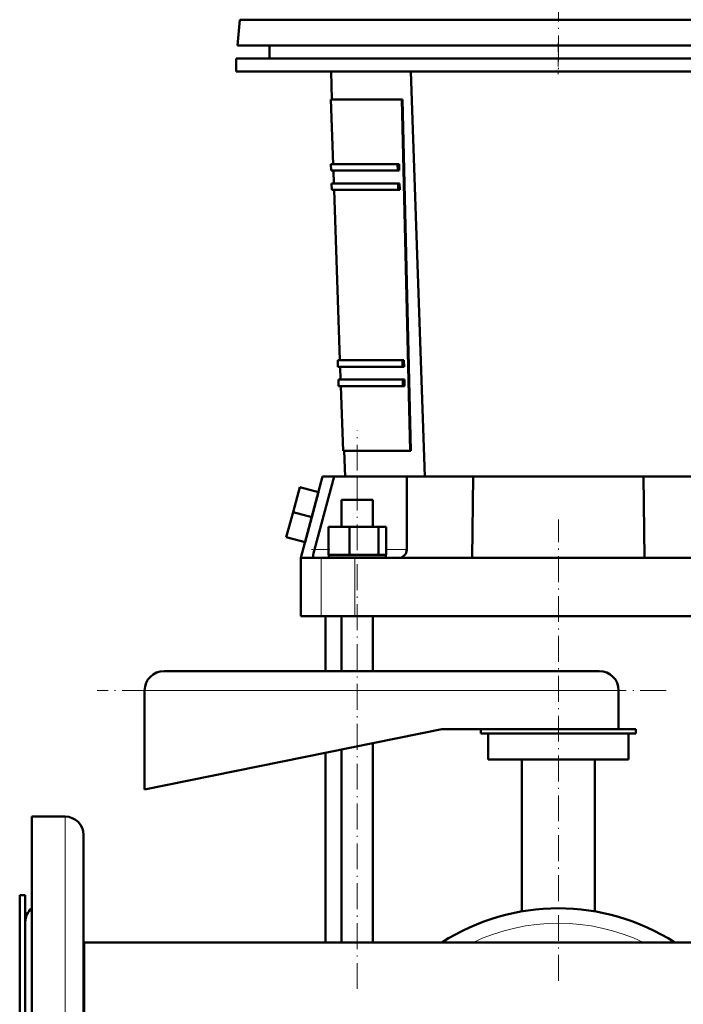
# Model space of a CAD drawing. Extents: x -2065 to 2446, y -1996 to 695.
# Tile 33 of 58: x -353 to -45, y -141 to 316. Entities that reach past the tile are written whole.
import ezdxf

# ---------------------------------------------------------------- set-up
doc = ezdxf.new("R2010")
doc.units = 0
doc.linetypes.add('DASHDOT', pattern=[18.5, 12, -3, 0.5, -3])

msp = doc.modelspace()

# ---------------------------------------------------------------- linework, layer by layer
at = {"color": 7, "linetype": 'DASHDOT', "lineweight": 18}
for p, q in [((-103.43, 438.02), (-103.43, 291.62)), ((-196.77, -133.84), (-196.77, 125.42)), ((-103.43, -130.07), (-103.43, 83.95)), ((-53.43, 4.62), (-317.44, 4.62))]:
    msp.add_line(p, q, dxfattribs=at)
at = {"color": 7, "lineweight": 50}
for p, q in [((-251.25, 315.82), (-252.3, 303.82)), ((-174.3, 315.82), (-251.25, 315.82)), ((44.38, 315.82), (-174.3, 315.82)), ((-252.3, 303.82), (-174.81, 303.82)), ((-237.44, 303.82), (-237.44, 297.82)), ((-174.81, 303.82), (45.43, 303.82)), ((-252.94, 297.82), (46.06, 297.82)), ((-252.94, 297.82), (-252.94, 291.82)), ((-252.94, 291.82), (46.06, 291.82)), ((-208.49, 278.82), (-208.93, 291.82)), ((-165.43, 103.82), (-171.93, 291.82)), ((-208.99, 278.82), (-176.09, 278.82)), ((-207.95, 248.82), (-208.99, 278.82)), ((-176.09, 278.82), (-175.75, 278.82)), ((-172.21, 115.82), (-176.09, 278.82)), ((-171.87, 115.82), (-175.75, 278.82)), ((-208.95, 248.82), (-178.04, 248.82)), ((-208.85, 245.82), (-208.95, 248.82)), ((-177.97, 245.82), (-178.04, 248.82)), ((-178.04, 248.82), (-177.34, 248.82)), ((-177.34, 248.82), (-177.26, 245.82)), ((-208.85, 245.82), (-177.97, 245.82)), ((-207.64, 239.82), (-207.84, 245.82)), ((-177.26, 245.82), (-177.97, 245.82)), ((-208.64, 239.82), (-177.82, 239.82)), ((-208.53, 236.82), (-208.64, 239.82)), ((-177.75, 236.82), (-177.82, 239.82)), ((-177.82, 239.82), (-177.12, 239.82)), ((-177.12, 239.82), (-177.04, 236.82)), ((-208.53, 236.82), (-177.75, 236.82)), ((-204.8, 157.82), (-207.53, 236.82)), ((-177.04, 236.82), (-177.75, 236.82)), ((-205.8, 157.82), (-175.82, 157.82)), ((-205.7, 154.82), (-205.8, 157.82)), ((-175.75, 154.82), (-175.82, 157.82)), ((-175.82, 157.82), (-175.11, 157.82)), ((-175.11, 157.82), (-175.04, 154.82)), ((-205.7, 154.82), (-175.75, 154.82)), ((-204.49, 148.82), (-204.7, 154.82)), ((-175.04, 154.82), (-175.75, 154.82)), ((-205.49, 148.82), (-175.6, 148.82)), ((-205.39, 145.82), (-205.49, 148.82)), ((-175.53, 145.82), (-175.6, 148.82)), ((-175.6, 148.82), (-174.89, 148.82)), ((-174.89, 148.82), (-174.82, 145.82)), ((-205.39, 145.82), (-175.53, 145.82)), ((-203.35, 115.82), (-204.39, 145.82)), ((-174.82, 145.82), (-175.53, 145.82)), ((-203.35, 115.82), (-172.21, 115.82)), ((-202.43, 103.82), (-202.85, 115.82)), ((-171.87, 115.82), (-172.21, 115.82)), ((-212.83, 103.82), (-222.93, 66.12)), ((-216.67, 70.02), (-207.52, 103.82)), ((-212.83, 103.82), (-207.52, 103.82)), ((-207.52, 103.82), (-196.77, 103.82)), ((-196.77, 103.82), (-173.77, 103.82)), ((-173.77, 103.82), (-173.77, 70.02)), ((-173.77, 103.82), (-143.01, 103.82)), ((-143.43, 66.12), (-143.01, 103.82)), ((-143.01, 103.82), (-63.86, 103.82)), ((-63.86, 103.82), (-33.1, 103.82)), ((-63.86, 103.82), (-63.43, 66.12)), ((-223.47, 98.89), (-226.58, 87.3)), ((-214.78, 96.56), (-223.47, 98.89)), ((-214.78, 96.56), (-217.88, 84.97)), ((-204.07, 93.12), (-189.47, 93.12)), ((-204.07, 80.62), (-204.07, 93.12)), ((-189.47, 93.12), (-189.47, 80.62)), ((-226.58, 87.3), (-229.68, 75.7)), ((-217.88, 84.97), (-226.58, 87.3)), ((-217.88, 84.97), (-220.99, 73.38)), ((-210.16, 80.62), (-200.36, 80.62)), ((-210.16, 67.62), (-210.16, 80.62)), ((-200.36, 67.62), (-200.36, 80.62)), ((-200.36, 80.62), (-186.97, 80.62)), ((-186.97, 67.62), (-186.97, 80.62)), ((-186.97, 80.62), (-183.39, 80.62)), ((-183.39, 67.62), (-183.39, 80.62)), ((-220.99, 73.38), (-229.68, 75.7)), ((-222.93, 66.12), (-217.13, 66.12)), ((-222.93, 66.12), (-222.93, 39.12)), ((-217.25, 67.26), (-217.26, 67.15)), ((-217.13, 66.12), (-213.52, 66.12)), ((-213.52, 66.12), (-197.86, 66.12)), ((-200.36, 67.62), (-210.16, 67.62)), ((-196.77, 67.42), (-209.97, 67.42)), ((-209.97, 66.12), (-209.97, 67.42)), ((-204.07, 67.42), (-204.07, 67.62)), ((-186.97, 67.62), (-200.36, 67.62)), ((-197.86, 66.12), (-177.67, 66.12)), ((-183.57, 67.42), (-196.77, 67.42)), ((-189.47, 67.62), (-189.47, 67.42)), ((-183.39, 67.62), (-186.97, 67.62)), ((-183.57, 66.12), (-183.57, 67.42)), ((-177.67, 66.12), (-143.43, 66.12)), ((-175.03, 67.15), (-174.92, 67.26)), ((-63.43, 66.12), (-143.43, 66.12)), ((-63.43, 66.12), (-29.2, 66.12)), ((-213.52, 39.12), (-222.93, 39.12)), ((-197.86, 39.12), (-213.52, 39.12)), ((-211.43, 13.62), (-211.43, 39.12)), ((-204.07, 13.62), (-204.07, 39.12)), ((-9.01, 39.12), (-197.86, 39.12)), ((-189.47, 39.12), (-189.47, 13.62)), ((-84.43, 13.62), (-286.43, 13.62)), ((-295.43, 4.62), (-295.43, -41.38)), ((-75.43, -13.38), (-75.43, 4.62)), ((-295.43, -41.38), (-157.43, -13.38)), ((-157.43, -13.38), (-137.19, -13.38)), ((-139.43, -13.38), (-139.43, -15.38)), ((-137.19, -13.38), (-67.43, -13.38)), ((-67.43, -15.38), (-67.43, -13.38)), ((-67.43, -15.38), (-139.43, -15.38)), ((-135.93, -15.38), (-135.93, -27.38)), ((-70.93, -27.38), (-70.93, -15.38)), ((-189.47, -19.88), (-189.47, -112.23)), ((-211.43, -112.23), (-211.43, -24.34)), ((-204.07, -112.23), (-204.07, -22.85)), ((-70.93, -27.38), (-135.93, -27.38)), ((-120.43, -27.38), (-120.43, -97.84)), ((-86.43, -97.84), (-86.43, -27.38)), ((-347.83, -53.88), (-332.33, -53.88)), ((-347.83, -264.7), (-347.83, -53.88)), ((-347.83, -53.88), (-332.33, -53.88)), ((-323.83, -260.63), (-323.83, -62.38)), ((-350.83, -90.38), (-353.43, -90.38)), ((-353.43, -90.38), (-353.43, -289.41)), ((-350.83, -90.38), (-353.43, -90.38)), ((-350.83, -90.38), (-350.83, -289.41)), ((-350.83, -241.21), (-350.83, -102.88)), ((-323.43, -112.23), (-323.84, -112.23)), ((-323.43, -112.23), (-323.83, -112.23)), ((-323.43, -112.23), (-211.44, -112.23)), ((-323.43, -112.23), (-323.43, -270.23)), ((-323.43, -112.23), (-323.43, -196.38)), ((133.12, -112.23), (-323.43, -112.23))]:
    msp.add_line(p, q, dxfattribs=at)
at = {"color": 7, "linetype": 'DASHDOT', "lineweight": 18, "ltscale": 0.360014}
msp.add_line((-103.44, 305.02), (-103.44, 290.62), dxfattribs=at)
at = {"color": 7, "lineweight": 18}
for p, q in [((-196.77, 93.12), (-196.77, 103.82)), ((-210.16, 70.02), (-216.67, 70.02)), ((-173.77, 70.02), (-183.39, 70.02)), ((-213.52, 66.12), (-213.52, 39.12)), ((-197.86, 66.12), (-197.86, 39.12)), ((-75.43, 4.62), (-295.43, 4.62)), ((-332.33, -264.7), (-332.33, -53.88))]:
    msp.add_line(p, q, dxfattribs=at)
at = {"color": 7, "linetype": 'DASHDOT', "lineweight": 18, "ltscale": 0.214298}
msp.add_line((-209.44, 70.02), (-218.01, 70.02), dxfattribs=at)
at = {"color": 7, "lineweight": 50}
for points in [[(-216.67, 70.02), (-217.08, 68.3), (-217.25, 67.26)], [(-217.26, 67.15), (-217.29, 66.54), (-217.27, 66.3), (-217.22, 66.18), (-217.19, 66.14), (-217.13, 66.12)]]:
    msp.add_lwpolyline(points, dxfattribs=at)
for centre, radius, start, end in [((-177.67, 70.02), 3.9, 315, 360), ((-177.67, 70.02), 3.9, 270, 312.674), ((-286.43, 4.62), 9, 90, 180), ((-84.43, 4.62), 9, 0, 90), ((-332.33, -62.38), 8.5, 0, 90), ((-332.33, -62.38), 8.5, 0, 90), ((-342.33, -102.88), 8.5, 130.3202, 180), ((-342.33, -102.88), 8.5, 130.3208, 136.6316), ((-103.43, -196.38), 100, 57.2987, 122.7013)]:
    msp.add_arc(centre, radius, start, end, dxfattribs=at)
at = {"color": 7, "lineweight": 18}
msp.add_arc((-103.43, -196.38), 93, 64.8014, 115.1986, dxfattribs=at)

doc.saveas('drawing.dxf')
